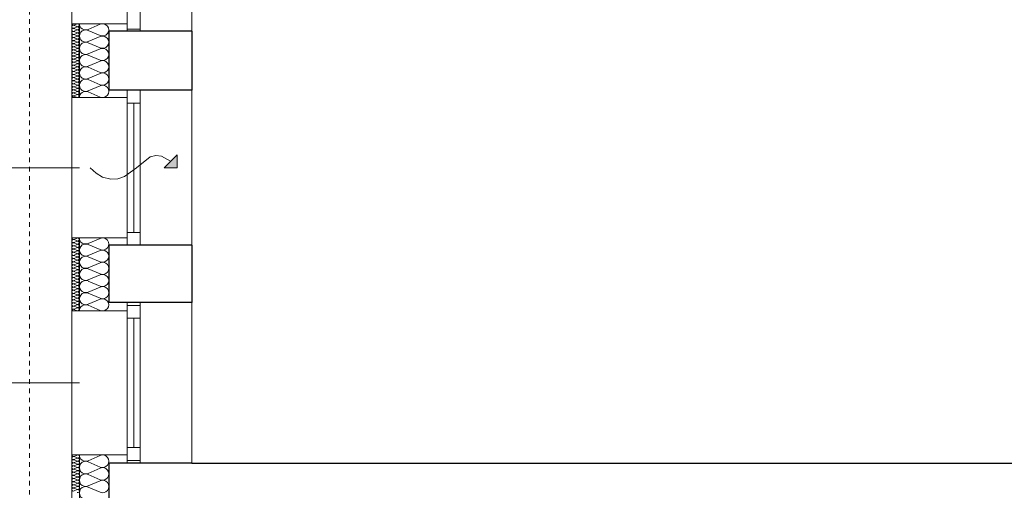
# Model space of a CAD drawing. Extents: x -558982 to 5119495, y -5290134 to 97908.
# Tile 254 of 256: x -430768 to -425432, y 81239 to 83787. Entities that reach past the tile are written whole.
import ezdxf

# ---------------------------------------------------------------- set-up
doc = ezdxf.new("R2010")
doc.units = 0
doc.header["$MEASUREMENT"] = 0
doc.linetypes.add('Hidden Line', pattern=[50, 25, -25])
for name, color, linetype in [('A-Okna', 252, 'Continuous'), ('Arch ocieplenie', 252, 'Continuous'), ('Inwent Izolacje', 252, 'Continuous')]:
    doc.layers.add(name, color=color, linetype=linetype)
for name, color, linetype, lineweight in [('A-Okna_Nr_Pióra__9', 252, 'Continuous', 13), ('Arch ocieplenie_Nr_Pióra__9', 252, 'Continuous', 13), ('Arch wykończenie_Nr_Pióra__3', 252, 'Continuous', 18), ('INWENT DACH_Nr_Pióra__21', 252, 'Continuous', 9), ('Inwent Izolacje_Nr_Pióra__2', 252, 'Continuous', 13), ('INWENT. OKNA_Nr_Pióra__5', 252, 'Continuous', 13), ('INWENT.ŚCIANY_Nr_Pióra__1', 252, 'Continuous', 25), ('INWENT.ŚCIANY_Nr_Pióra__2', 252, 'Continuous', 13), ('INWENT.ŚCIANY_Nr_Pióra__21', 252, 'Continuous', 9), ('INWENT.ŚCIANY_Nr_Pióra__3', 252, 'Continuous', 18)]:
    doc.layers.add(name, color=color, linetype=linetype, lineweight=lineweight)

# ---------------------------------------------------------------- blocks, each defined once
blk = doc.blocks.new('Izolacja cieplna 14_229', base_point=(-430484.9, 97267.6))
at = {"layer": 'Arch ocieplenie_Nr_Pióra__9', "linetype": 'Continuous'}
for p, q in [((-430456.9, 97266.9), (-430473, 97259.8)), ((-430473, 97258.4), (-430456.9, 97251.3)), ((-430456.9, 97249.9), (-430473, 97242.8)), ((-430473, 97241.4), (-430456.9, 97234.3)), ((-430456.9, 97232.8), (-430473, 97225.8)), ((-430473, 97224.3), (-430456.9, 97217.3)), ((-430456.9, 97215.8), (-430473, 97208.7)), ((-430473, 97207.3), (-430456.9, 97200.2)), ((-430456.9, 97198.8), (-430473, 97191.7)), ((-430473, 97190.3), (-430456.9, 97183.2)), ((-430456.9, 97181.8), (-430473, 97174.7)), ((-430473, 97173.3), (-430456.9, 97166.2)), ((-430456.9, 97164.7), (-430473, 97157.7)), ((-430473, 97156.2), (-430456.9, 97149.1)), ((-430456.9, 97147.7), (-430473, 97140.6)), ((-430473, 97139.2), (-430456.9, 97132.1)), ((-430456.9, 97130.7), (-430473, 97123.6)), ((-430473, 97122.2), (-430456.9, 97115.1)), ((-430456.9, 97113.7), (-430473, 97106.6)), ((-430473, 97105.2), (-430456.9, 97098.1)), ((-430456.9, 97096.6), (-430473, 97089.6)), ((-430473, 97088.1), (-430456.9, 97081)), ((-430456.9, 97079.6), (-430473, 97072.5))]:
    blk.add_line(p, q, dxfattribs=at)
for centre, start_param, end_param in [((-430476.4, 97250.6), 2.7288, 6.695979), ((-430476.4, 97233.6), 2.7288, 6.695979), ((-430476.4, 97216.5), 2.7288, 6.695979), ((-430476.4, 97267.6), 4.712389, 6.695979), ((-430453.4, 97259.1), 5.870392, 9.837571), ((-430453.4, 97242.1), 5.870392, 9.837571), ((-430453.4, 97225), 5.870392, 9.837571), ((-430476.4, 97199.5), 2.7288, 6.695979), ((-430476.4, 97182.5), 2.7288, 6.695979), ((-430476.4, 97165.5), 2.7288, 6.695979), ((-430453.4, 97208), 5.870392, 9.837571), ((-430453.4, 97191), 5.870392, 9.837571), ((-430453.4, 97174), 5.870392, 9.837571), ((-430476.4, 97148.4), 2.7288, 6.695979), ((-430476.4, 97131.4), 2.7288, 6.695979), ((-430476.4, 97114.4), 2.7288, 6.695979), ((-430453.4, 97156.9), 5.870392, 9.837571), ((-430453.4, 97139.9), 5.870392, 9.837571), ((-430453.4, 97122.9), 5.870392, 9.837571), ((-430453.4, 97105.9), 5.870392, 9.837571), ((-430476.4, 97097.4), 2.7288, 6.695979), ((-430476.4, 97080.3), 2.7288, 6.695979), ((-430453.4, 97088.8), 5.870392, 9.837571), ((-430453.4, 97071.8), 5.870392, 9.837571)]:
    blk.add_ellipse(centre, major_axis=(0, -8.51), ratio=0.99935, start_param=start_param, end_param=end_param, dxfattribs=at)
blk = doc.blocks.new('Izolacja cieplna 14_230', base_point=(-430484.9, 98442.6))
at = {"layer": 'Arch ocieplenie_Nr_Pióra__9', "linetype": 'Continuous'}
for p, q in [((-430456.9, 98441.9), (-430473, 98434.7)), ((-430473, 98433.3), (-430456.9, 98426.2)), ((-430456.9, 98424.7), (-430473, 98417.6)), ((-430473, 98416.1), (-430456.9, 98409)), ((-430456.9, 98407.5), (-430473, 98400.4)), ((-430473, 98399), (-430456.9, 98391.8)), ((-430456.9, 98390.4), (-430473, 98383.2)), ((-430473, 98381.8), (-430456.9, 98374.6)), ((-430456.9, 98373.2), (-430473, 98366)), ((-430473, 98364.6), (-430456.9, 98357.5)), ((-430456.9, 98356), (-430473, 98348.9)), ((-430473, 98347.4), (-430456.9, 98340.3)), ((-430456.9, 98338.8), (-430473, 98331.7)), ((-430473, 98330.3), (-430456.9, 98323.1)), ((-430456.9, 98321.7), (-430473, 98314.5)), ((-430473, 98313.1), (-430456.9, 98305.9)), ((-430456.9, 98304.5), (-430473, 98297.4)), ((-430473, 98295.9), (-430456.9, 98288.8)), ((-430456.9, 98287.3), (-430473, 98280.2)), ((-430473, 98278.7), (-430456.9, 98271.6)), ((-430456.9, 98270.2), (-430473, 98263)), ((-430473, 98261.6), (-430456.9, 98254.4)), ((-430456.9, 98253), (-430473, 98245.8)), ((-430473, 98244.4), (-430456.9, 98237.2)), ((-430456.9, 98235.8), (-430473, 98228.7)), ((-430473, 98227.2), (-430456.9, 98220.1)), ((-430456.9, 98218.6), (-430473, 98211.5)), ((-430473, 98210), (-430456.9, 98202.9)), ((-430456.9, 98201.5), (-430473, 98194.3)), ((-430473, 98192.9), (-430456.9, 98185.7)), ((-430456.9, 98184.3), (-430473, 98177.1)), ((-430473, 98175.7), (-430456.9, 98168.6)), ((-430456.9, 98167.1), (-430473, 98160)), ((-430473, 98158.5), (-430456.9, 98151.4)), ((-430456.9, 98149.9), (-430473, 98142.8)), ((-430473, 98141.3), (-430456.9, 98134.2)), ((-430456.9, 98132.8), (-430473, 98125.6)), ((-430473, 98124.2), (-430456.9, 98117)), ((-430456.9, 98115.6), (-430473, 98108.4)), ((-430473, 98107), (-430456.9, 98099.9)), ((-430456.9, 98098.4), (-430473, 98091.3)), ((-430473, 98089.8), (-430456.9, 98082.7)), ((-430456.9, 98081.2), (-430473, 98074.1)), ((-430473, 98072.7), (-430456.9, 98065.5)), ((-430456.9, 98064.1), (-430473, 98056.9)), ((-430473, 98055.5), (-430456.9, 98048.3))]:
    blk.add_line(p, q, dxfattribs=at)
for centre, start_param, end_param in [((-430476.4, 98425.4), 2.7288, 6.695979), ((-430476.4, 98408.3), 2.7288, 6.695979), ((-430476.4, 98391.1), 2.7288, 6.695979), ((-430476.4, 98442.6), 4.712389, 6.695979), ((-430453.5, 98434), 5.870392, 9.837571), ((-430453.5, 98416.9), 5.870392, 9.837571), ((-430453.5, 98399.7), 5.870392, 9.837571), ((-430476.4, 98373.9), 2.7288, 6.695979), ((-430476.4, 98356.7), 2.7288, 6.695979), ((-430476.4, 98339.6), 2.7288, 6.695979), ((-430453.5, 98382.5), 5.870392, 9.837571), ((-430453.5, 98365.3), 5.870392, 9.837571), ((-430453.5, 98348.2), 5.870392, 9.837571), ((-430476.4, 98322.4), 2.7288, 6.695979), ((-430476.4, 98305.2), 2.7288, 6.695979), ((-430476.4, 98288), 2.7288, 6.695979), ((-430453.5, 98331), 5.870392, 9.837571), ((-430453.5, 98313.8), 5.870392, 9.837571), ((-430453.5, 98296.6), 5.870392, 9.837571), ((-430453.5, 98279.5), 5.870392, 9.837571), ((-430476.4, 98270.9), 2.7288, 6.695979), ((-430476.4, 98253.7), 2.7288, 6.695979), ((-430476.4, 98236.5), 2.7288, 6.695979), ((-430453.5, 98262.3), 5.870392, 9.837571), ((-430453.5, 98245.1), 5.870392, 9.837571), ((-430453.5, 98227.9), 5.870392, 9.837571), ((-430476.4, 98219.4), 2.7288, 6.695979), ((-430476.4, 98202.2), 2.7288, 6.695979), ((-430476.4, 98185), 2.7288, 6.695979), ((-430453.5, 98210.8), 5.870392, 9.837571), ((-430453.5, 98193.6), 5.870392, 9.837571), ((-430453.5, 98176.4), 5.870392, 9.837571), ((-430476.4, 98167.8), 2.7288, 6.695979), ((-430476.4, 98150.7), 2.7288, 6.695979), ((-430476.4, 98133.5), 2.7288, 6.695979), ((-430453.5, 98159.2), 5.870392, 9.837571), ((-430453.5, 98142.1), 5.870392, 9.837571), ((-430453.5, 98124.9), 5.870392, 9.837571), ((-430476.4, 98116.3), 2.7288, 6.695979), ((-430476.4, 98099.1), 2.7288, 6.695979), ((-430476.4, 98082), 2.7288, 6.695979), ((-430453.5, 98107.7), 5.870392, 9.837571), ((-430453.5, 98090.5), 5.870392, 9.837571), ((-430453.5, 98073.4), 5.870392, 9.837571), ((-430476.4, 98064.8), 2.7288, 6.695979), ((-430476.4, 98047.6), 2.7288, 4.712389), ((-430453.5, 98056.2), 5.870392, 9.837571)]:
    blk.add_ellipse(centre, major_axis=(0, -8.59), ratio=0.990703, start_param=start_param, end_param=end_param, dxfattribs=at)
blk = doc.blocks.new('Izolacja cieplna 14_231', base_point=(-430484.9, 99602.6))
at = {"layer": 'Arch ocieplenie_Nr_Pióra__9', "linetype": 'Continuous'}
for p, q in [((-430456.9, 99601.9), (-430473, 99595)), ((-430473, 99593.6), (-430456.9, 99586.6)), ((-430456.9, 99585.2), (-430473, 99578.3)), ((-430473, 99576.9), (-430456.9, 99570)), ((-430456.9, 99568.6), (-430473, 99561.6)), ((-430473, 99560.2), (-430456.9, 99553.3)), ((-430456.9, 99551.9), (-430473, 99545)), ((-430473, 99543.6), (-430456.9, 99536.6)), ((-430456.9, 99535.2), (-430473, 99528.3)), ((-430473, 99526.9), (-430456.9, 99520)), ((-430456.9, 99518.6), (-430473, 99511.6)), ((-430473, 99510.2), (-430456.9, 99503.3)), ((-430456.9, 99501.9), (-430473, 99495)), ((-430473, 99493.6), (-430456.9, 99486.6)), ((-430456.9, 99485.2), (-430473, 99478.3)), ((-430473, 99476.9), (-430456.9, 99470)), ((-430456.9, 99468.6), (-430473, 99461.6)), ((-430473, 99460.2), (-430456.9, 99453.3)), ((-430456.9, 99451.9), (-430473, 99445)), ((-430473, 99443.6), (-430456.9, 99436.6)), ((-430456.9, 99435.2), (-430473, 99428.3)), ((-430473, 99426.9), (-430456.9, 99420)), ((-430456.9, 99418.6), (-430473, 99411.6)), ((-430473, 99410.2), (-430456.9, 99403.3)), ((-430456.9, 99401.9), (-430473, 99395)), ((-430473, 99393.6), (-430456.9, 99386.6)), ((-430456.9, 99385.2), (-430473, 99378.3)), ((-430473, 99376.9), (-430456.9, 99370)), ((-430456.9, 99368.6), (-430473, 99361.6)), ((-430473, 99360.2), (-430456.9, 99353.3)), ((-430456.9, 99351.9), (-430473, 99345)), ((-430473, 99343.6), (-430456.9, 99336.6)), ((-430456.9, 99335.2), (-430473, 99328.3)), ((-430473, 99326.9), (-430456.9, 99320)), ((-430456.9, 99318.6), (-430473, 99311.6)), ((-430473, 99310.2), (-430456.9, 99303.3)), ((-430456.9, 99301.9), (-430473, 99295)), ((-430473, 99293.6), (-430456.9, 99286.6)), ((-430456.9, 99285.2), (-430473, 99278.3)), ((-430473, 99276.9), (-430456.9, 99270)), ((-430456.9, 99268.6), (-430473, 99261.6)), ((-430473, 99260.2), (-430456.9, 99253.3)), ((-430456.9, 99251.9), (-430473, 99245)), ((-430473, 99243.6), (-430456.9, 99236.6)), ((-430456.9, 99235.2), (-430473, 99228.3)), ((-430473, 99226.9), (-430456.9, 99220)), ((-430456.9, 99218.6), (-430473, 99211.6)), ((-430473, 99210.2), (-430456.9, 99203.3))]:
    blk.add_line(p, q, dxfattribs=at)
for centre, start_param, end_param in [((-430476.4, 99585.9), 1.158004, 5.125183), ((-430476.4, 99569.3), 1.158004, 5.125183), ((-430476.4, 99602.6), 3.141593, 5.125182), ((-430453.5, 99594.3), 4.299595, 8.266775), ((-430453.5, 99577.6), 4.299595, 8.266775), ((-430453.5, 99560.9), 4.299595, 8.266775), ((-430476.4, 99552.6), 1.158004, 5.125183), ((-430476.4, 99535.9), 1.158004, 5.125183), ((-430476.4, 99519.3), 1.158004, 5.125183), ((-430453.5, 99544.3), 4.299595, 8.266775), ((-430453.5, 99527.6), 4.299595, 8.266775), ((-430453.5, 99510.9), 4.299595, 8.266775), ((-430476.4, 99502.6), 1.158004, 5.125183), ((-430476.4, 99485.9), 1.158004, 5.125183), ((-430476.4, 99469.3), 1.158004, 5.125183), ((-430453.5, 99494.3), 4.299595, 8.266775), ((-430453.5, 99477.6), 4.299595, 8.266775), ((-430453.5, 99460.9), 4.299595, 8.266775), ((-430476.4, 99452.6), 1.158004, 5.125183), ((-430476.4, 99435.9), 1.158004, 5.125183), ((-430476.4, 99419.3), 1.158004, 5.125183), ((-430476.4, 99402.6), 1.158004, 5.125183), ((-430453.5, 99444.3), 4.299595, 8.266775), ((-430453.5, 99427.6), 4.299595, 8.266775), ((-430453.5, 99410.9), 4.299595, 8.266775), ((-430476.4, 99385.9), 1.158004, 5.125183), ((-430476.4, 99369.3), 1.158004, 5.125183), ((-430476.4, 99352.6), 1.158004, 5.125183), ((-430453.5, 99394.3), 4.299595, 8.266775), ((-430453.5, 99377.6), 4.299595, 8.266775), ((-430453.5, 99360.9), 4.299595, 8.266775), ((-430476.4, 99335.9), 1.158004, 5.125183), ((-430476.4, 99319.3), 1.158004, 5.125183), ((-430476.4, 99302.6), 1.158004, 5.125183), ((-430453.5, 99344.3), 4.299595, 8.266775), ((-430453.5, 99327.6), 4.299595, 8.266775), ((-430453.5, 99310.9), 4.299595, 8.266775), ((-430453.5, 99294.3), 4.299595, 8.266775), ((-430476.4, 99285.9), 1.158004, 5.125183), ((-430476.4, 99269.3), 1.158004, 5.125183), ((-430476.4, 99252.6), 1.158004, 5.125183), ((-430453.5, 99277.6), 4.299595, 8.266775), ((-430453.5, 99260.9), 4.299595, 8.266775), ((-430453.5, 99244.3), 4.299595, 8.266775), ((-430476.4, 99235.9), 1.158004, 5.125183), ((-430476.4, 99219.3), 1.158004, 5.125183), ((-430476.4, 99202.6), 1.158004, 3.141593), ((-430453.5, 99227.6), 4.299595, 8.266775), ((-430453.5, 99210.9), 4.299595, 8.266775)]:
    blk.add_ellipse(centre, major_axis=(8.51, 0), ratio=0.979571, start_param=start_param, end_param=end_param, dxfattribs=at)
blk = doc.blocks.new('Izolacja cieplna 14_341', base_point=(-430444.9, 93232.6))
at = {"layer": 'Inwent Izolacje_Nr_Pióra__2', "linetype": 'Continuous'}
for p, q in [((-430397.3, 97236.3), (-430332.6, 97264.7)), ((-430332.6, 97202.1), (-430397.3, 97230.5)), ((-430397.3, 97167.9), (-430332.6, 97196.3)), ((-430332.6, 97133.7), (-430397.3, 97162.2)), ((-430397.3, 97099.5), (-430332.6, 97128)), ((-430332.6, 97065.3), (-430397.3, 97093.8))]:
    blk.add_line(p, q, dxfattribs=at)
for centre, start_param, end_param in [((-430410.9, 97199.2), 5.870392, 9.837571), ((-430410.9, 97267.6), 1.570796, 3.554385), ((-430319, 97233.4), 2.728799, 6.695979), ((-430410.9, 97130.8), 5.870392, 9.837571), ((-430319, 97165), 2.728799, 6.695979), ((-430319, 97096.6), 2.728799, 6.695979), ((-430410.9, 97062.4), 5.870392, 9.837571)]:
    blk.add_ellipse(centre, major_axis=(0, 34.2), ratio=0.995133, start_param=start_param, end_param=end_param, dxfattribs=at)
blk = doc.blocks.new('Izolacja cieplna 14_342', base_point=(-430444.9, 99202.6))
at = {"layer": 'Inwent Izolacje_Nr_Pióra__2', "linetype": 'Continuous'}
for p, q in [((-430397.3, 99572.1), (-430332.6, 99599.8)), ((-430332.6, 99538.7), (-430397.3, 99566.5)), ((-430397.3, 99505.4), (-430332.6, 99533.1)), ((-430332.6, 99472.1), (-430397.3, 99499.8)), ((-430397.3, 99438.7), (-430332.6, 99466.5)), ((-430332.6, 99405.4), (-430397.3, 99433.1)), ((-430397.3, 99372.1), (-430332.6, 99399.8)), ((-430332.6, 99338.7), (-430397.3, 99366.5)), ((-430397.3, 99305.4), (-430332.6, 99333.1)), ((-430332.6, 99272.1), (-430397.3, 99299.8)), ((-430397.3, 99238.7), (-430332.6, 99266.5)), ((-430332.6, 99205.4), (-430397.3, 99233.1))]:
    blk.add_line(p, q, dxfattribs=at)
for centre, start_param, end_param in [((-430410.9, 99535.9), 4.299595, 8.266774), ((-430410.9, 99602.6), 0, 1.983589), ((-430319, 99569.3), 1.158003, 5.125183), ((-430319, 99502.6), 1.158003, 5.125183), ((-430410.9, 99469.3), 4.299595, 8.266774), ((-430319, 99435.9), 1.158003, 5.125183), ((-430410.9, 99402.6), 4.299595, 8.266774), ((-430410.9, 99335.9), 4.299595, 8.266774), ((-430319, 99369.3), 1.158003, 5.125183), ((-430410.9, 99269.3), 4.299595, 8.266774), ((-430319, 99302.6), 1.158003, 5.125183), ((-430319, 99235.9), 1.158003, 5.125183), ((-430410.9, 99202.6), 4.299596, 6.283185)]:
    blk.add_ellipse(centre, major_axis=(-34, 0), ratio=0.979571, start_param=start_param, end_param=end_param, dxfattribs=at)
blk = doc.blocks.new('Izolacja cieplna 14_348', base_point=(-430444.9, 98047.6))
at = {"layer": 'Inwent Izolacje_Nr_Pióra__2', "linetype": 'Continuous'}
for p, q in [((-430397.3, 98412.5), (-430332.6, 98439.8)), ((-430332.6, 98379.5), (-430397.3, 98406.9)), ((-430397.3, 98346.6), (-430332.6, 98374)), ((-430332.6, 98313.7), (-430397.3, 98341.1)), ((-430397.3, 98280.8), (-430332.6, 98308.2)), ((-430332.6, 98247.9), (-430397.3, 98275.3)), ((-430397.3, 98215), (-430332.6, 98242.3)), ((-430332.6, 98182), (-430397.3, 98209.4)), ((-430397.3, 98149.1), (-430332.6, 98176.5)), ((-430332.6, 98116.2), (-430397.3, 98143.6)), ((-430397.3, 98083.3), (-430332.6, 98110.7)), ((-430332.6, 98050.4), (-430397.3, 98077.8))]:
    blk.add_line(p, q, dxfattribs=at)
for centre, start_param, end_param in [((-430410.9, 98376.8), 4.299595, 8.266774), ((-430410.9, 98442.6), 0, 1.983589), ((-430319, 98409.7), 1.158003, 5.125183), ((-430410.9, 98310.9), 4.299595, 8.266774), ((-430319, 98343.9), 1.158003, 5.125183), ((-430319, 98278), 1.158003, 5.125183), ((-430410.9, 98245.1), 4.299595, 8.266774), ((-430319, 98212.2), 1.158003, 5.125183), ((-430410.9, 98179.3), 4.299595, 8.266774), ((-430319, 98146.4), 1.158003, 5.125183), ((-430410.9, 98113.4), 4.299595, 8.266774), ((-430410.9, 98047.6), 4.299596, 6.283185), ((-430319, 98080.5), 1.158003, 5.125183)]:
    blk.add_ellipse(centre, major_axis=(-34, 0), ratio=0.967327, start_param=start_param, end_param=end_param, dxfattribs=at)
blk = doc.blocks.new('Krzywa_28', base_point=(-430385.5, 98822.6))
at = {"layer": 'A-Okna_Nr_Pióra__9', "linetype": 'Continuous'}
blk.add_hatch(color=256, dxfattribs=at).paths.add_polyline_path([(-429914.9, 98822.6), (-429985.7, 98823), (-429914.5, 98893.3)], flags=0)
for p, q in [((-429985.7, 98823), (-429914.5, 98893.3)), ((-429914.9, 98822.6), (-429914.5, 98893.3)), ((-429914.9, 98822.6), (-429985.7, 98823))]:
    blk.add_line(p, q, dxfattribs=at)
at = {"layer": 'A-Okna_Nr_Pióra__9', "linetype": 'Continuous', "flags": 128}
blk.add_lwpolyline([(-430385.5, 98822.6), (-430354.4, 98793.4), (-430319.3, 98772.2), (-430274.6, 98760), (-430235.9, 98762.5), (-430199.5, 98775.5), (-430135, 98822.6), (-430061.6, 98882.2), (-430029.7, 98889.3), (-429999.8, 98885.3), (-429950.1, 98858.2)], dxfattribs=at)

msp = doc.modelspace()

# ---------------------------------------------------------------- linework, layer by layer
at = {"layer": 'Arch wykończenie_Nr_Pióra__3', "color": 252, "linetype": 'Continuous'}
for p, q in [((-430484.9, 83365.1), (-430484.9, 83765.1)), ((-430484.9, 82210.1), (-430484.9, 82605.1)), ((-430484.9, 77395.1), (-430484.9, 81430.1))]:
    msp.add_line(p, q, dxfattribs=at)
at = {"layer": 'INWENT DACH_Nr_Pióra__21', "color": 252, "linetype": 'Hidden Line'}
msp.add_line((-430714.9, 81165.1), (-430714.9, 89495), dxfattribs=at)
at = {"layer": 'INWENT. OKNA_Nr_Pióra__5', "color": 252, "linetype": 'Continuous'}
for p, q in [((-430184.9, 84585.1), (-430184.9, 83725.1)), ((-430114.9, 84585.1), (-430114.9, 83725.1)), ((-430114.9, 83735.1), (-430184.9, 83735.1)), ((-430184.9, 83405.1), (-430184.9, 82565.1)), ((-430114.9, 83405.1), (-430184.9, 83405.1)), ((-430114.9, 83405.1), (-430114.9, 82565.1)), ((-430114.9, 83335.1), (-430184.9, 83335.1)), ((-430149.9, 83335.1), (-430149.9, 82635.1)), ((-430444.9, 82985.1), (-431354.9, 82985.1)), ((-430114.9, 82635.1), (-430184.9, 82635.1)), ((-430114.9, 82565.1), (-430184.9, 82565.1)), ((-430184.9, 82255.1), (-430184.9, 81385.1)), ((-430114.9, 82240.1), (-430184.9, 82240.1)), ((-430114.9, 82255.1), (-430114.9, 81385.1)), ((-430114.9, 82170.1), (-430184.9, 82170.1)), ((-430149.9, 82170.1), (-430149.9, 81470.1)), ((-430444.9, 81820.1), (-431354.9, 81820.1)), ((-430114.9, 81470.1), (-430184.9, 81470.1)), ((-430114.9, 81400.1), (-430184.9, 81400.1))]:
    msp.add_line(p, q, dxfattribs=at)
at = {"layer": 'INWENT.ŚCIANY_Nr_Pióra__1', "color": 252, "linetype": 'Continuous'}
for p, q in [((-429834.9, 83725.1), (-430284.9, 83725.1)), ((-430284.9, 83725.1), (-430284.9, 83405.1)), ((-429834.9, 83725.1), (-429834.9, 83405.1)), ((-429834.9, 83405.1), (-430284.9, 83405.1)), ((-429834.9, 82565.1), (-430284.9, 82565.1)), ((-430284.9, 82565.1), (-430284.9, 82255.1)), ((-429834.9, 82565.1), (-429834.9, 82255.1)), ((-429834.9, 82255.1), (-430284.9, 82255.1)), ((-429834.9, 81385.1), (-430284.9, 81385.1)), ((-430284.9, 81385.1), (-430284.9, 77075.1)), ((-429834.9, 81385.1), (-421574.9, 81385.1))]:
    msp.add_line(p, q, dxfattribs=at)
at = {"layer": 'INWENT.ŚCIANY_Nr_Pióra__2', "color": 252, "linetype": 'Continuous'}
for p, q in [((-430444.9, 83365.1), (-430444.9, 83765.1)), ((-430444.9, 82210.1), (-430444.9, 82605.1)), ((-430444.9, 81430.1), (-430444.9, 77395.1))]:
    msp.add_line(p, q, dxfattribs=at)
at = {"layer": 'INWENT.ŚCIANY_Nr_Pióra__21', "color": 252, "linetype": 'Continuous'}
for p, q in [((-429834.9, 84585.1), (-429834.9, 83725.1)), ((-430484.9, 83765.1), (-430484.9, 84545.1)), ((-429834.9, 83405.1), (-429834.9, 82565.1)), ((-430484.9, 82605.1), (-430484.9, 83365.1)), ((-429834.9, 82255.1), (-429834.9, 81385.1)), ((-430484.9, 81430.1), (-430484.9, 82210.1))]:
    msp.add_line(p, q, dxfattribs=at)
at = {"layer": 'INWENT.ŚCIANY_Nr_Pióra__3', "color": 252, "linetype": 'Continuous'}
for p, q in [((-430484.9, 83765.1), (-430184.9, 83765.1)), ((-430484.9, 83365.1), (-430184.9, 83365.1)), ((-430484.9, 82605.1), (-430184.9, 82605.1)), ((-430484.9, 82210.1), (-430184.9, 82210.1)), ((-430484.9, 81430.1), (-430184.9, 81430.1))]:
    msp.add_line(p, q, dxfattribs=at)

# ---------------------------------------------------------------- block references
at = {"layer": 'A-Okna', "color": 252, "linetype": 'Continuous', "lineweight": 13}
msp.add_blockref('Krzywa_28', (-430385.5, 82985.1), dxfattribs=at)
at = {"layer": 'Arch ocieplenie', "color": 252, "linetype": 'Continuous', "lineweight": 13}
for name, p in [('Izolacja cieplna 14_231', (-430484.9, 83765.1)), ('Izolacja cieplna 14_230', (-430484.9, 82605.1)), ('Izolacja cieplna 14_229', (-430484.9, 81430.1))]:
    msp.add_blockref(name, p, dxfattribs=at)
at = {"layer": 'Inwent Izolacje', "color": 252, "linetype": 'Continuous', "lineweight": 13}
for name, p in [('Izolacja cieplna 14_342', (-430444.9, 83365.1)), ('Izolacja cieplna 14_348', (-430444.9, 82210.1)), ('Izolacja cieplna 14_341', (-430444.9, 77395.1))]:
    msp.add_blockref(name, p, dxfattribs=at)

doc.saveas('drawing.dxf')
